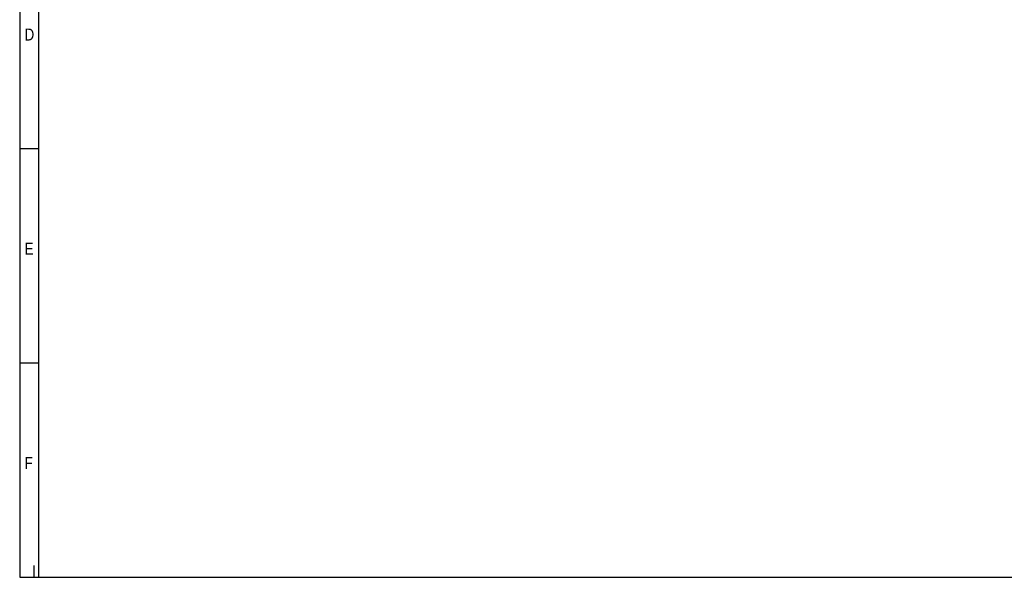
# Model space of a CAD drawing. Header units: millimetres. Extents: x 16 to 406, y 13 to 285.
# Tile 1 of 8: x 16 to 220, y 14 to 129. Entities that reach past the tile are written whole.
import ezdxf

# ---------------------------------------------------------------- set-up
doc = ezdxf.new("R2010")
doc.units = ezdxf.units.MM
doc.layers.add('10', color=7, linetype='Continuous')
doc.styles.add('SEACAD_Arial', font='arial.ttf')

msp = doc.modelspace()

# ---------------------------------------------------------------- linework, layer by layer
at = {"layer": '10', "color": 7, "linetype": 'Continuous'}
for p, q in [((19.666, 13.578), (19.666, 280.578)), ((19.666, 102.578), (15.666, 102.578)), ((19.666, 58.078), (15.666, 58.078)), ((18.666, 13.578), (18.666, 15.999))]:
    msp.add_line(p, q, dxfattribs=at)
msp.add_lwpolyline([(405.666, 13.577), (405.666, 284.577), (15.666, 284.577), (15.666, 13.577), (405.666, 13.577)], dxfattribs=at)

# ---------------------------------------------------------------- texts
at = {"layer": '10', "char_height": 2.5, "attachment_point": 1, "style": 'SEACAD_Arial'}
for s, insert, width in [('{\\farial rounded mt|b0||i0||c0|p34;\\C7;\\H2.50000002;\\W0.8;D}', (16.666, 127.578), 1.95653), ('{\\farial rounded mt|b0||i0||c0|p34;\\C7;\\H2.50000002;\\W0.8;E}', (16.666, 83.078), 1.79349), ('{\\farial rounded mt|b0||i0||c0|p34;\\C7;\\H2.50000002;\\W0.8;F}', (16.666, 38.578), 1.63044)]:
    msp.add_mtext(s, dxfattribs=dict(at, insert=insert, width=width))

doc.saveas('drawing.dxf')
